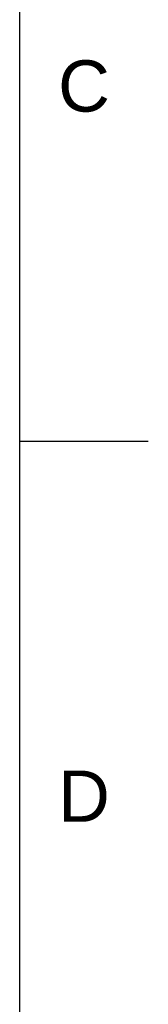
# Model space of a CAD drawing. Header units: millimetres. Extents: x 601 to 1195, y -13 to 407.
# Tile 5 of 6: x 1181 to 1195, y 95 to 204. Entities that reach past the tile are written whole.
import ezdxf

# ---------------------------------------------------------------- set-up
doc = ezdxf.new("R2010")
doc.units = ezdxf.units.MM
doc.header["$LTSCALE"] = 0.1
doc.styles.get("Standard").update_dxf_attribs({"font": 'arial_0.ttf'})

msp = doc.modelspace()

# ---------------------------------------------------------------- linework, layer by layer
for p, q in [((1180.867, 0.869), (1180.867, 392.586)), ((1180.867, 157.556), (1195.008, 157.556))]:
    msp.add_line(p, q)
msp.add_point((1180.867, 157.556))

# ---------------------------------------------------------------- texts
at = {"char_height": 5.657, "attachment_point": 5}
for s, insert in [('C', (1187.937, 196.728)), ('D', (1187.937, 118.384))]:
    msp.add_mtext_dynamic_manual_height_columns(s, width=10, gutter_width=12.5, heights=[0], dxfattribs=dict(at, insert=insert))

doc.saveas('drawing.dxf')
